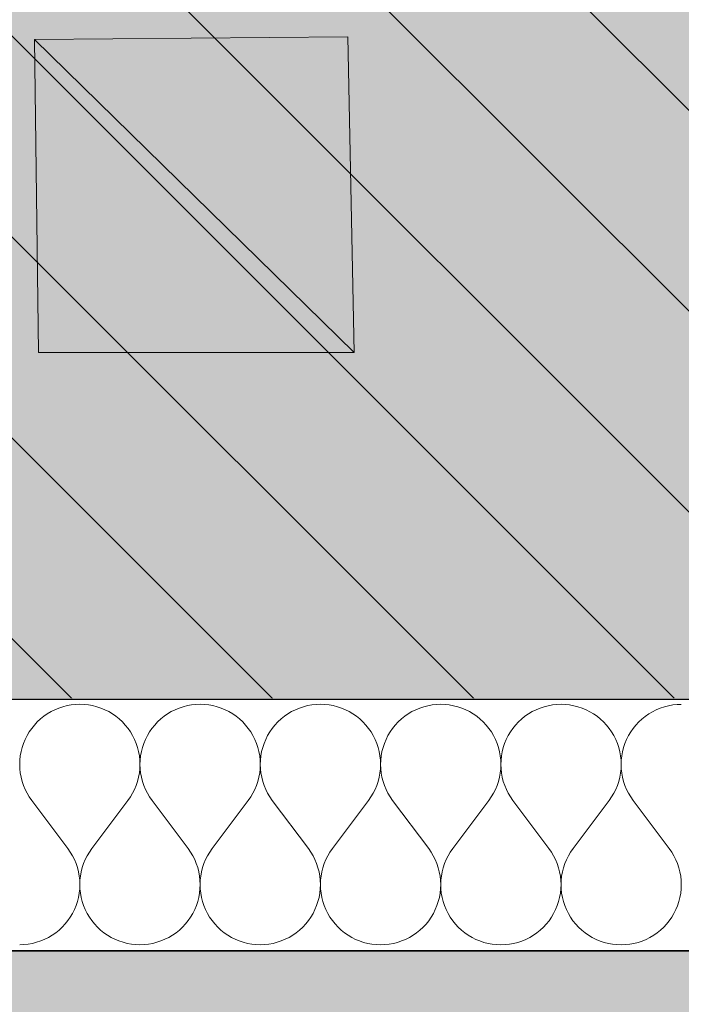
# Model space of a CAD drawing. Header units: millimetres. Extents: x -40276 to 214973, y -147941 to 35228.
# Tile 141 of 256: x -9867 to -9448, y 157 to 781. Entities that reach past the tile are written whole.
import ezdxf

# ---------------------------------------------------------------- set-up
doc = ezdxf.new("R2010")
doc.units = ezdxf.units.MM
doc.header["$MEASUREMENT"] = 0
doc.linetypes.add('Wipeout_Contour', pattern=[1000, 0, -1000])
for name, color, linetype in [('1._POHLED ZÁPADNÍ_2_0_plochy', 7, 'Continuous'), ('1._POHLED ZÁPADNÍ_2_2D prvky - obecné', 7, 'Continuous'), ('1._POHLED ZÁPADNÍ_2_akustické prvky', 7, 'Continuous'), ('1._POHLED ZÁPADNÍ_2_Nové_Výplně – Řezové', 7, 'Continuous'), ('1._POHLED ZÁPADNÍ_2_Situace - terén', 7, 'Continuous'), ('1._POHLED ZÁPADNÍ_2_Výplně – Řezové', 7, 'Continuous')]:
    doc.layers.add(name, color=color, linetype=linetype)

# ---------------------------------------------------------------- blocks, each defined once
blk = doc.blocks.new('*X8', base_point=(-42174.69, -26223.67))
at = {"layer": '1._POHLED ZÁPADNÍ_2_Nové_Výplně – Řezové', "color": 21, "linetype": 'Continuous', "lineweight": 20, "true_color": 0xffaaaa}
for p, q in [((-9844.35, 344.18), (-9846.78, 342.96)), ((-9841.84, 345.22), (-9844.35, 344.18)), ((-9839.26, 346.08), (-9841.84, 345.22)), ((-9836.62, 346.75), (-9839.26, 346.08)), ((-9833.94, 347.24), (-9836.62, 346.75)), ((-9831.24, 347.53), (-9833.94, 347.24)), ((-9828.52, 347.62), (-9831.24, 347.53)), ((-9825.8, 347.53), (-9828.52, 347.62)), ((-9823.09, 347.23), (-9825.8, 347.53)), ((-9820.42, 346.75), (-9823.09, 347.23)), ((-9817.78, 346.08), (-9820.42, 346.75)), ((-9815.2, 345.22), (-9817.78, 346.08)), ((-9812.69, 344.18), (-9815.2, 345.22)), ((-9810.25, 342.96), (-9812.69, 344.18)), ((-9768.16, 344.17), (-9770.59, 342.95)), ((-9765.65, 345.21), (-9768.16, 344.17)), ((-9763.06, 346.07), (-9765.65, 345.21)), ((-9760.43, 346.74), (-9763.06, 346.07)), ((-9757.75, 347.22), (-9760.43, 346.74)), ((-9755.05, 347.52), (-9757.75, 347.22)), ((-9752.33, 347.61), (-9755.05, 347.52)), ((-9749.61, 347.51), (-9752.33, 347.61)), ((-9746.9, 347.22), (-9749.61, 347.51)), ((-9744.23, 346.74), (-9746.9, 347.22)), ((-9741.59, 346.07), (-9744.23, 346.74)), ((-9739.01, 345.21), (-9741.59, 346.07)), ((-9736.5, 344.16), (-9739.01, 345.21)), ((-9734.06, 342.95), (-9736.5, 344.16)), ((-9691.97, 344.16), (-9694.4, 342.94)), ((-9689.46, 345.2), (-9691.97, 344.16)), ((-9686.87, 346.06), (-9689.46, 345.2)), ((-9684.24, 346.73), (-9686.87, 346.06)), ((-9681.56, 347.21), (-9684.24, 346.73)), ((-9678.86, 347.5), (-9681.56, 347.21)), ((-9676.14, 347.6), (-9678.86, 347.5)), ((-9673.42, 347.5), (-9676.14, 347.6)), ((-9670.71, 347.21), (-9673.42, 347.5)), ((-9668.04, 346.73), (-9670.71, 347.21)), ((-9665.4, 346.05), (-9668.04, 346.73)), ((-9662.82, 345.19), (-9665.4, 346.05)), ((-9660.31, 344.15), (-9662.82, 345.19)), ((-9657.87, 342.93), (-9660.31, 344.15)), ((-9615.78, 344.15), (-9618.21, 342.93)), ((-9613.27, 345.19), (-9615.78, 344.15)), ((-9610.68, 346.05), (-9613.27, 345.19)), ((-9608.05, 346.72), (-9610.68, 346.05)), ((-9605.37, 347.2), (-9608.05, 346.72)), ((-9602.67, 347.49), (-9605.37, 347.2)), ((-9599.95, 347.59), (-9602.67, 347.49)), ((-9597.23, 347.49), (-9599.95, 347.59)), ((-9594.52, 347.2), (-9597.23, 347.49)), ((-9591.85, 346.72), (-9594.52, 347.2)), ((-9589.21, 346.04), (-9591.85, 346.72)), ((-9586.63, 345.18), (-9589.21, 346.04)), ((-9584.12, 344.14), (-9586.63, 345.18)), ((-9581.68, 342.92), (-9584.12, 344.14)), ((-9539.59, 344.13), (-9542.02, 342.92)), ((-9537.07, 345.17), (-9539.59, 344.13)), ((-9534.49, 346.03), (-9537.07, 345.17)), ((-9531.86, 346.71), (-9534.49, 346.03)), ((-9529.18, 347.19), (-9531.86, 346.71)), ((-9526.48, 347.48), (-9529.18, 347.19)), ((-9523.76, 347.58), (-9526.48, 347.48)), ((-9521.04, 347.48), (-9523.76, 347.58)), ((-9518.33, 347.19), (-9521.04, 347.48)), ((-9515.66, 346.7), (-9518.33, 347.19)), ((-9513.02, 346.03), (-9515.66, 346.7)), ((-9510.44, 345.17), (-9513.02, 346.03)), ((-9507.93, 344.13), (-9510.44, 345.17)), ((-9505.49, 342.91), (-9507.93, 344.13)), ((-9463.4, 344.12), (-9465.83, 342.9)), ((-9460.88, 345.16), (-9463.4, 344.12)), ((-9458.3, 346.02), (-9460.88, 345.16)), ((-9455.67, 346.69), (-9458.3, 346.02)), ((-9452.99, 347.18), (-9455.67, 346.69)), ((-9450.28, 347.47), (-9452.99, 347.18)), ((-9447.57, 347.56), (-9450.28, 347.47)), ((-9853.48, 338.32), (-9855.47, 336.46)), ((-9851.36, 340.02), (-9853.48, 338.32)), ((-9849.12, 341.57), (-9851.36, 340.02)), ((-9846.78, 342.96), (-9849.12, 341.57)), ((-9807.92, 341.57), (-9810.25, 342.96)), ((-9805.68, 340.02), (-9807.92, 341.57)), ((-9803.56, 338.31), (-9805.68, 340.02)), ((-9801.57, 336.45), (-9803.56, 338.31)), ((-9777.28, 338.3), (-9779.28, 336.45)), ((-9775.17, 340.01), (-9777.28, 338.3)), ((-9772.93, 341.56), (-9775.17, 340.01)), ((-9770.59, 342.95), (-9772.93, 341.56)), ((-9731.73, 341.56), (-9734.06, 342.95)), ((-9729.49, 340), (-9731.73, 341.56)), ((-9727.37, 338.3), (-9729.49, 340)), ((-9725.38, 336.44), (-9727.37, 338.3)), ((-9701.09, 338.29), (-9703.08, 336.44)), ((-9698.98, 340), (-9701.09, 338.29)), ((-9696.74, 341.55), (-9698.98, 340)), ((-9694.4, 342.94), (-9696.74, 341.55)), ((-9655.53, 341.54), (-9657.87, 342.93)), ((-9653.3, 339.99), (-9655.53, 341.54)), ((-9651.18, 338.28), (-9653.3, 339.99)), ((-9649.19, 336.43), (-9651.18, 338.28)), ((-9624.9, 338.28), (-9626.89, 336.43)), ((-9622.79, 339.99), (-9624.9, 338.28)), ((-9620.55, 341.54), (-9622.79, 339.99)), ((-9618.21, 342.93), (-9620.55, 341.54)), ((-9579.34, 341.53), (-9581.68, 342.92)), ((-9577.11, 339.98), (-9579.34, 341.53)), ((-9574.99, 338.27), (-9577.11, 339.98)), ((-9573, 336.42), (-9574.99, 338.27)), ((-9548.71, 338.27), (-9550.7, 336.41)), ((-9546.6, 339.98), (-9548.71, 338.27)), ((-9544.36, 341.53), (-9546.6, 339.98)), ((-9542.02, 342.92), (-9544.36, 341.53)), ((-9503.15, 341.52), (-9505.49, 342.91)), ((-9500.92, 339.97), (-9503.15, 341.52)), ((-9498.8, 338.26), (-9500.92, 339.97)), ((-9496.81, 336.41), (-9498.8, 338.26)), ((-9472.52, 338.26), (-9474.51, 336.4)), ((-9470.4, 339.96), (-9472.52, 338.26)), ((-9468.17, 341.52), (-9470.4, 339.96)), ((-9465.83, 342.9), (-9468.17, 341.52)), ((-9859.03, 332.35), (-9860.58, 330.12)), ((-9857.32, 334.47), (-9859.03, 332.35)), ((-9855.47, 336.46), (-9857.32, 334.47)), ((-9799.72, 334.46), (-9801.57, 336.45)), ((-9798.02, 332.34), (-9799.72, 334.46)), ((-9796.46, 330.11), (-9798.02, 332.34)), ((-9782.84, 332.34), (-9784.39, 330.1)), ((-9781.13, 334.46), (-9782.84, 332.34)), ((-9779.28, 336.45), (-9781.13, 334.46)), ((-9723.53, 334.45), (-9725.38, 336.44)), ((-9721.82, 332.33), (-9723.53, 334.45)), ((-9720.27, 330.09), (-9721.82, 332.33)), ((-9706.64, 332.33), (-9708.2, 330.09)), ((-9704.94, 334.45), (-9706.64, 332.33)), ((-9703.08, 336.44), (-9704.94, 334.45)), ((-9647.34, 334.44), (-9649.19, 336.43)), ((-9645.63, 332.32), (-9647.34, 334.44)), ((-9644.08, 330.08), (-9645.63, 332.32)), ((-9630.45, 332.32), (-9632.01, 330.08)), ((-9628.75, 334.43), (-9630.45, 332.32)), ((-9626.89, 336.43), (-9628.75, 334.43)), ((-9571.15, 334.43), (-9573, 336.42)), ((-9569.44, 332.31), (-9571.15, 334.43)), ((-9567.89, 330.07), (-9569.44, 332.31)), ((-9554.26, 332.3), (-9555.82, 330.07)), ((-9552.56, 334.42), (-9554.26, 332.3)), ((-9550.7, 336.41), (-9552.56, 334.42)), ((-9494.96, 334.41), (-9496.81, 336.41)), ((-9493.25, 332.29), (-9494.96, 334.41)), ((-9491.7, 330.06), (-9493.25, 332.29)), ((-9478.07, 332.29), (-9479.62, 330.06)), ((-9476.37, 334.41), (-9478.07, 332.29)), ((-9474.51, 336.4), (-9476.37, 334.41)), ((-9863.18, 325.34), (-9864.22, 322.83)), ((-9861.96, 327.78), (-9863.18, 325.34)), ((-9860.58, 330.12), (-9861.96, 327.78)), ((-9795.08, 327.77), (-9796.46, 330.11)), ((-9793.86, 325.33), (-9795.08, 327.77)), ((-9792.82, 322.82), (-9793.86, 325.33)), ((-9786.99, 325.33), (-9788.03, 322.82)), ((-9785.77, 327.76), (-9786.99, 325.33)), ((-9784.39, 330.1), (-9785.77, 327.76)), ((-9718.89, 327.75), (-9720.27, 330.09)), ((-9717.67, 325.32), (-9718.89, 327.75)), ((-9716.63, 322.81), (-9717.67, 325.32)), ((-9710.8, 325.32), (-9711.84, 322.81)), ((-9709.58, 327.75), (-9710.8, 325.32)), ((-9708.2, 330.09), (-9709.58, 327.75)), ((-9642.7, 327.74), (-9644.08, 330.08)), ((-9641.48, 325.31), (-9642.7, 327.74)), ((-9640.44, 322.79), (-9641.48, 325.31)), ((-9634.61, 325.31), (-9635.65, 322.79)), ((-9633.39, 327.74), (-9634.61, 325.31)), ((-9632.01, 330.08), (-9633.39, 327.74)), ((-9566.51, 327.73), (-9567.89, 330.07)), ((-9565.29, 325.3), (-9566.51, 327.73)), ((-9564.25, 322.78), (-9565.29, 325.3)), ((-9558.42, 325.3), (-9559.46, 322.78)), ((-9557.2, 327.73), (-9558.42, 325.3)), ((-9555.82, 330.07), (-9557.2, 327.73)), ((-9490.32, 327.72), (-9491.7, 330.06)), ((-9489.1, 325.29), (-9490.32, 327.72)), ((-9488.06, 322.77), (-9489.1, 325.29)), ((-9482.23, 325.28), (-9483.27, 322.77)), ((-9481.01, 327.72), (-9482.23, 325.28)), ((-9479.62, 330.06), (-9481.01, 327.72)), ((-9865.08, 320.25), (-9865.75, 317.61)), ((-9864.22, 322.83), (-9865.08, 320.25)), ((-9791.96, 320.24), (-9792.82, 322.82)), ((-9791.29, 317.6), (-9791.96, 320.24)), ((-9788.89, 320.24), (-9789.56, 317.6)), ((-9788.03, 322.82), (-9788.89, 320.24)), ((-9715.77, 320.22), (-9716.63, 322.81)), ((-9715.1, 317.59), (-9715.77, 320.22)), ((-9712.7, 320.22), (-9713.37, 317.59)), ((-9711.84, 322.81), (-9712.7, 320.22)), ((-9639.58, 320.21), (-9640.44, 322.79)), ((-9638.91, 317.58), (-9639.58, 320.21)), ((-9636.51, 320.21), (-9637.18, 317.58)), ((-9635.65, 322.79), (-9636.51, 320.21)), ((-9563.39, 320.2), (-9564.25, 322.78)), ((-9562.72, 317.56), (-9563.39, 320.2)), ((-9560.32, 320.2), (-9560.99, 317.56)), ((-9559.46, 322.78), (-9560.32, 320.2)), ((-9487.2, 320.19), (-9488.06, 322.77)), ((-9486.53, 317.55), (-9487.2, 320.19)), ((-9484.13, 320.19), (-9484.8, 317.55)), ((-9483.27, 322.77), (-9484.13, 320.19)), ((-9866.52, 312.23), (-9866.62, 309.51)), ((-9866.23, 314.93), (-9866.52, 312.23)), ((-9865.75, 317.61), (-9866.23, 314.93)), ((-9790.81, 314.92), (-9791.29, 317.6)), ((-9790.52, 312.22), (-9790.81, 314.92)), ((-9790.43, 309.5), (-9790.52, 312.22)), ((-9790.33, 312.22), (-9790.43, 309.5)), ((-9790.04, 314.92), (-9790.33, 312.22)), ((-9789.56, 317.6), (-9790.04, 314.92)), ((-9714.62, 314.91), (-9715.1, 317.59)), ((-9714.33, 312.21), (-9714.62, 314.91)), ((-9714.24, 309.49), (-9714.33, 312.21)), ((-9714.14, 312.21), (-9714.24, 309.49)), ((-9713.85, 314.91), (-9714.14, 312.21)), ((-9713.37, 317.59), (-9713.85, 314.91)), ((-9638.43, 314.9), (-9638.91, 317.58)), ((-9638.14, 312.19), (-9638.43, 314.9)), ((-9638.05, 309.47), (-9638.14, 312.19)), ((-9637.95, 312.19), (-9638.05, 309.47)), ((-9637.66, 314.9), (-9637.95, 312.19)), ((-9637.18, 317.58), (-9637.66, 314.9)), ((-9562.24, 314.89), (-9562.72, 317.56)), ((-9561.95, 312.18), (-9562.24, 314.89)), ((-9561.86, 309.46), (-9561.95, 312.18)), ((-9561.76, 312.18), (-9561.86, 309.46)), ((-9561.47, 314.89), (-9561.76, 312.18)), ((-9560.99, 317.56), (-9561.47, 314.89)), ((-9486.05, 314.88), (-9486.53, 317.55)), ((-9485.76, 312.17), (-9486.05, 314.88)), ((-9485.67, 309.45), (-9485.76, 312.17)), ((-9485.57, 312.17), (-9485.67, 309.45)), ((-9485.28, 314.88), (-9485.57, 312.17)), ((-9484.8, 317.55), (-9485.28, 314.88)), ((-9866.62, 309.51), (-9866.52, 306.79)), ((-9866.52, 306.79), (-9866.23, 304.09)), ((-9790.82, 304.07), (-9790.53, 306.78)), ((-9790.53, 306.78), (-9790.43, 309.5)), ((-9790.43, 309.5), (-9790.33, 306.78)), ((-9790.33, 306.78), (-9790.04, 304.07)), ((-9714.63, 304.06), (-9714.34, 306.77)), ((-9714.34, 306.77), (-9714.24, 309.49)), ((-9714.24, 309.49), (-9714.14, 306.77)), ((-9714.14, 306.77), (-9713.85, 304.06)), ((-9638.44, 304.05), (-9638.15, 306.76)), ((-9638.15, 306.76), (-9638.05, 309.47)), ((-9638.05, 309.47), (-9637.95, 306.76)), ((-9637.95, 306.76), (-9637.66, 304.05)), ((-9562.25, 304.04), (-9561.96, 306.74)), ((-9561.96, 306.74), (-9561.86, 309.46)), ((-9561.86, 309.46), (-9561.76, 306.74)), ((-9561.76, 306.74), (-9561.47, 304.04)), ((-9486.06, 304.03), (-9485.77, 306.73)), ((-9485.77, 306.73), (-9485.67, 309.45)), ((-9485.67, 309.45), (-9485.57, 306.73)), ((-9485.57, 306.73), (-9485.28, 304.03)), ((-9866.23, 304.09), (-9865.74, 301.41)), ((-9865.74, 301.41), (-9865.07, 298.77)), ((-9791.98, 298.76), (-9791.31, 301.4)), ((-9791.31, 301.4), (-9790.82, 304.07)), ((-9790.04, 304.07), (-9789.55, 301.4)), ((-9789.55, 301.4), (-9788.88, 298.76)), ((-9715.79, 298.75), (-9715.12, 301.39)), ((-9715.12, 301.39), (-9714.63, 304.06)), ((-9713.85, 304.06), (-9713.36, 301.39)), ((-9713.36, 301.39), (-9712.69, 298.75)), ((-9639.6, 298.74), (-9638.93, 301.37)), ((-9638.93, 301.37), (-9638.44, 304.05)), ((-9637.66, 304.05), (-9637.17, 301.37)), ((-9637.17, 301.37), (-9636.5, 298.74)), ((-9563.41, 298.73), (-9562.74, 301.36)), ((-9562.74, 301.36), (-9562.25, 304.04)), ((-9561.47, 304.04), (-9560.98, 301.36)), ((-9560.98, 301.36), (-9560.31, 298.73)), ((-9487.22, 298.72), (-9486.54, 301.35)), ((-9486.54, 301.35), (-9486.06, 304.03)), ((-9485.28, 304.03), (-9484.79, 301.35)), ((-9484.79, 301.35), (-9484.12, 298.71)), ((-9865.07, 298.77), (-9864.21, 296.19)), ((-9864.21, 296.19), (-9863.17, 293.68)), ((-9863.17, 293.68), (-9861.95, 291.25)), ((-9795.11, 291.24), (-9793.89, 293.67)), ((-9793.89, 293.67), (-9792.84, 296.18)), ((-9792.84, 296.18), (-9791.98, 298.76)), ((-9788.88, 298.76), (-9788.02, 296.18)), ((-9788.02, 296.18), (-9786.98, 293.67)), ((-9786.98, 293.67), (-9785.76, 291.24)), ((-9718.92, 291.23), (-9717.7, 293.66)), ((-9717.7, 293.66), (-9716.65, 296.17)), ((-9716.65, 296.17), (-9715.79, 298.75)), ((-9712.69, 298.75), (-9711.83, 296.17)), ((-9711.83, 296.17), (-9710.79, 293.66)), ((-9710.79, 293.66), (-9709.57, 291.22)), ((-9642.73, 291.21), (-9641.51, 293.65)), ((-9641.51, 293.65), (-9640.46, 296.16)), ((-9640.46, 296.16), (-9639.6, 298.74)), ((-9636.5, 298.74), (-9635.64, 296.16)), ((-9635.64, 296.16), (-9634.59, 293.64)), ((-9634.59, 293.64), (-9633.38, 291.21)), ((-9566.54, 291.2), (-9565.32, 293.63)), ((-9565.32, 293.63), (-9564.27, 296.15)), ((-9564.27, 296.15), (-9563.41, 298.73)), ((-9560.31, 298.73), (-9559.45, 296.15)), ((-9559.45, 296.15), (-9558.4, 293.63)), ((-9558.4, 293.63), (-9557.18, 291.2)), ((-9490.34, 291.19), (-9489.12, 293.62)), ((-9489.12, 293.62), (-9488.08, 296.13)), ((-9488.08, 296.13), (-9487.22, 298.72)), ((-9484.12, 298.71), (-9483.26, 296.13)), ((-9483.26, 296.13), (-9482.21, 293.62)), ((-9482.21, 293.62), (-9480.99, 291.19)), ((-9861.95, 291.25), (-9860.56, 288.91)), ((-9860.56, 288.91), (-9859, 286.68)), ((-9798.05, 286.67), (-9796.5, 288.9)), ((-9796.5, 288.9), (-9795.11, 291.24)), ((-9785.76, 291.24), (-9784.37, 288.9)), ((-9784.37, 288.9), (-9782.81, 286.66)), ((-9721.86, 286.65), (-9720.31, 288.89)), ((-9720.31, 288.89), (-9718.92, 291.23)), ((-9709.57, 291.22), (-9708.18, 288.89)), ((-9708.18, 288.89), (-9706.62, 286.65)), ((-9645.67, 286.64), (-9644.12, 288.88)), ((-9644.12, 288.88), (-9642.73, 291.21)), ((-9633.38, 291.21), (-9631.99, 288.87)), ((-9631.99, 288.87), (-9630.43, 286.64)), ((-9569.48, 286.63), (-9567.93, 288.86)), ((-9567.93, 288.86), (-9566.54, 291.2)), ((-9557.18, 291.2), (-9555.8, 288.86)), ((-9555.8, 288.86), (-9554.24, 286.63)), ((-9493.29, 286.62), (-9491.74, 288.85)), ((-9491.74, 288.85), (-9490.34, 291.19)), ((-9480.99, 291.19), (-9479.6, 288.85)), ((-9479.6, 288.85), (-9478.05, 286.62)), ((-9836.15, 256.2), (-9859, 286.68)), ((-9820.91, 256.19), (-9798.05, 286.67)), ((-9759.96, 256.18), (-9782.81, 286.66)), ((-9744.72, 256.18), (-9721.86, 286.65)), ((-9683.77, 256.17), (-9706.62, 286.65)), ((-9668.53, 256.17), (-9645.67, 286.64)), ((-9607.58, 256.16), (-9630.43, 286.64)), ((-9592.34, 256.16), (-9569.48, 286.63)), ((-9531.39, 256.15), (-9554.24, 286.63)), ((-9516.15, 256.15), (-9493.29, 286.62)), ((-9455.2, 256.14), (-9478.05, 286.62)), ((-9834.6, 253.96), (-9836.15, 256.2)), ((-9820.91, 256.19), (-9822.47, 253.96)), ((-9758.41, 253.95), (-9759.96, 256.18)), ((-9744.72, 256.18), (-9746.28, 253.95)), ((-9682.22, 253.94), (-9683.77, 256.17)), ((-9668.53, 256.17), (-9670.09, 253.94)), ((-9606.03, 253.93), (-9607.58, 256.16)), ((-9592.34, 256.16), (-9593.9, 253.93)), ((-9529.84, 253.92), (-9531.39, 256.15)), ((-9516.15, 256.15), (-9517.71, 253.91)), ((-9453.65, 253.9), (-9455.2, 256.14)), ((-9833.21, 251.62), (-9834.6, 253.96)), ((-9831.99, 249.19), (-9833.21, 251.62)), ((-9823.86, 251.62), (-9825.08, 249.19)), ((-9822.47, 253.96), (-9823.86, 251.62)), ((-9757.02, 251.61), (-9758.41, 253.95)), ((-9755.8, 249.18), (-9757.02, 251.61)), ((-9747.67, 251.61), (-9748.89, 249.18)), ((-9746.28, 253.95), (-9747.67, 251.61)), ((-9680.83, 251.6), (-9682.22, 253.94)), ((-9679.61, 249.17), (-9680.83, 251.6)), ((-9671.48, 251.6), (-9672.7, 249.17)), ((-9670.09, 253.94), (-9671.48, 251.6)), ((-9604.64, 251.59), (-9606.03, 253.93)), ((-9603.42, 249.16), (-9604.64, 251.59)), ((-9595.29, 251.59), (-9596.51, 249.16)), ((-9593.9, 253.93), (-9595.29, 251.59)), ((-9528.45, 251.58), (-9529.84, 253.92)), ((-9527.23, 249.15), (-9528.45, 251.58)), ((-9519.1, 251.58), (-9520.32, 249.14)), ((-9517.71, 253.91), (-9519.1, 251.58)), ((-9452.26, 251.57), (-9453.65, 253.9)), ((-9451.04, 249.13), (-9452.26, 251.57)), ((-9830.95, 246.68), (-9831.99, 249.19)), ((-9830.09, 244.1), (-9830.95, 246.68)), ((-9829.41, 241.46), (-9830.09, 244.1)), ((-9826.98, 244.1), (-9827.66, 241.46)), ((-9826.12, 246.68), (-9826.98, 244.1)), ((-9825.08, 249.19), (-9826.12, 246.68)), ((-9754.76, 246.67), (-9755.8, 249.18)), ((-9753.89, 244.09), (-9754.76, 246.67)), ((-9753.22, 241.45), (-9753.89, 244.09)), ((-9750.79, 244.09), (-9751.47, 241.45)), ((-9749.93, 246.67), (-9750.79, 244.09)), ((-9748.89, 249.18), (-9749.93, 246.67)), ((-9678.57, 246.66), (-9679.61, 249.17)), ((-9677.7, 244.07), (-9678.57, 246.66)), ((-9677.03, 241.44), (-9677.7, 244.07)), ((-9674.6, 244.07), (-9675.28, 241.44)), ((-9673.74, 246.65), (-9674.6, 244.07)), ((-9672.7, 249.17), (-9673.74, 246.65)), ((-9602.37, 246.64), (-9603.42, 249.16)), ((-9601.51, 244.06), (-9602.37, 246.64)), ((-9600.84, 241.43), (-9601.51, 244.06)), ((-9598.41, 244.06), (-9599.09, 241.43)), ((-9597.55, 246.64), (-9598.41, 244.06)), ((-9596.51, 249.16), (-9597.55, 246.64)), ((-9526.18, 246.63), (-9527.23, 249.15)), ((-9525.32, 244.05), (-9526.18, 246.63)), ((-9524.65, 241.42), (-9525.32, 244.05)), ((-9522.22, 244.05), (-9522.9, 241.42)), ((-9521.36, 246.63), (-9522.22, 244.05)), ((-9520.32, 249.14), (-9521.36, 246.63)), ((-9449.99, 246.62), (-9451.04, 249.13)), ((-9449.13, 244.04), (-9449.99, 246.62)), ((-9448.46, 241.4), (-9449.13, 244.04)), ((-9828.93, 238.79), (-9829.41, 241.46)), ((-9828.63, 236.08), (-9828.93, 238.79)), ((-9828.14, 238.79), (-9828.44, 236.08)), ((-9827.66, 241.46), (-9828.14, 238.79)), ((-9752.74, 238.77), (-9753.22, 241.45)), ((-9752.44, 236.07), (-9752.74, 238.77)), ((-9751.95, 238.77), (-9752.25, 236.07)), ((-9751.47, 241.45), (-9751.95, 238.77)), ((-9676.55, 238.76), (-9677.03, 241.44)), ((-9676.25, 236.06), (-9676.55, 238.76)), ((-9675.76, 238.76), (-9676.06, 236.06)), ((-9675.28, 241.44), (-9675.76, 238.76)), ((-9600.35, 238.75), (-9600.84, 241.43)), ((-9600.06, 236.05), (-9600.35, 238.75)), ((-9599.57, 238.75), (-9599.86, 236.05)), ((-9599.09, 241.43), (-9599.57, 238.75)), ((-9524.16, 238.74), (-9524.65, 241.42)), ((-9523.87, 236.03), (-9524.16, 238.74)), ((-9523.38, 238.74), (-9523.67, 236.03)), ((-9522.9, 241.42), (-9523.38, 238.74)), ((-9447.97, 238.73), (-9448.46, 241.4)), ((-9447.68, 236.02), (-9447.97, 238.73)), ((-9828.54, 233.36), (-9828.63, 236.08)), ((-9828.63, 230.64), (-9828.54, 233.36)), ((-9828.44, 236.08), (-9828.54, 233.36)), ((-9828.54, 233.36), (-9828.44, 230.64)), ((-9752.35, 233.35), (-9752.44, 236.07)), ((-9752.44, 230.63), (-9752.35, 233.35)), ((-9752.25, 236.07), (-9752.35, 233.35)), ((-9752.35, 233.35), (-9752.25, 230.63)), ((-9676.15, 233.34), (-9676.25, 236.06)), ((-9676.25, 230.62), (-9676.15, 233.34)), ((-9676.06, 236.06), (-9676.15, 233.34)), ((-9676.15, 233.34), (-9676.06, 230.62)), ((-9599.96, 233.33), (-9600.06, 236.05)), ((-9600.06, 230.61), (-9599.96, 233.33)), ((-9599.86, 236.05), (-9599.96, 233.33)), ((-9599.96, 233.33), (-9599.87, 230.61)), ((-9523.77, 233.32), (-9523.87, 236.03)), ((-9523.87, 230.6), (-9523.77, 233.32)), ((-9523.67, 236.03), (-9523.77, 233.32)), ((-9523.77, 233.32), (-9523.68, 230.6)), ((-9447.58, 233.3), (-9447.68, 236.02)), ((-9447.68, 230.58), (-9447.58, 233.3)), ((-9830.07, 222.62), (-9829.4, 225.26)), ((-9829.4, 225.26), (-9828.92, 227.94)), ((-9828.92, 227.94), (-9828.63, 230.64)), ((-9828.44, 230.64), (-9828.15, 227.94)), ((-9828.15, 227.94), (-9827.67, 225.26)), ((-9827.67, 225.26), (-9827, 222.62)), ((-9753.88, 222.61), (-9753.21, 225.25)), ((-9753.21, 225.25), (-9752.73, 227.93)), ((-9752.73, 227.93), (-9752.44, 230.63)), ((-9752.25, 230.63), (-9751.96, 227.93)), ((-9751.96, 227.93), (-9751.48, 225.25)), ((-9751.48, 225.25), (-9750.81, 222.61)), ((-9677.69, 222.6), (-9677.02, 225.24)), ((-9677.02, 225.24), (-9676.54, 227.91)), ((-9676.54, 227.91), (-9676.25, 230.62)), ((-9676.06, 230.62), (-9675.77, 227.91)), ((-9675.77, 227.91), (-9675.29, 225.24)), ((-9675.29, 225.24), (-9674.62, 222.6)), ((-9601.5, 222.59), (-9600.83, 225.23)), ((-9600.83, 225.23), (-9600.35, 227.9)), ((-9600.35, 227.9), (-9600.06, 230.61)), ((-9599.87, 230.61), (-9599.58, 227.9)), ((-9599.58, 227.9), (-9599.1, 225.23)), ((-9599.1, 225.23), (-9598.43, 222.59)), ((-9525.31, 222.58), (-9524.64, 225.21)), ((-9524.64, 225.21), (-9524.16, 227.89)), ((-9524.16, 227.89), (-9523.87, 230.6)), ((-9523.68, 230.6), (-9523.39, 227.89)), ((-9523.39, 227.89), (-9522.91, 225.21)), ((-9522.91, 225.21), (-9522.24, 222.58)), ((-9449.12, 222.57), (-9448.45, 225.2)), ((-9448.45, 225.2), (-9447.97, 227.88)), ((-9447.97, 227.88), (-9447.68, 230.58)), ((-9831.97, 217.53), (-9830.93, 220.04)), ((-9830.93, 220.04), (-9830.07, 222.62)), ((-9827, 222.62), (-9826.14, 220.04)), ((-9826.14, 220.04), (-9825.1, 217.53)), ((-9755.78, 217.52), (-9754.74, 220.03)), ((-9754.74, 220.03), (-9753.88, 222.61)), ((-9750.81, 222.61), (-9749.95, 220.03)), ((-9749.95, 220.03), (-9748.91, 217.52)), ((-9679.59, 217.51), (-9678.55, 220.02)), ((-9678.55, 220.02), (-9677.69, 222.6)), ((-9674.62, 222.6), (-9673.76, 220.02)), ((-9673.76, 220.02), (-9672.72, 217.5)), ((-9603.4, 217.49), (-9602.36, 220.01)), ((-9602.36, 220.01), (-9601.5, 222.59)), ((-9598.43, 222.59), (-9597.57, 220.01)), ((-9597.57, 220.01), (-9596.53, 217.49)), ((-9527.21, 217.48), (-9526.17, 220)), ((-9526.17, 220), (-9525.31, 222.58)), ((-9522.24, 222.58), (-9521.38, 220)), ((-9521.38, 220), (-9520.34, 217.48)), ((-9451.02, 217.47), (-9449.98, 219.98)), ((-9449.98, 219.98), (-9449.12, 222.57)), ((-9836.13, 210.52), (-9834.58, 212.76)), ((-9834.58, 212.76), (-9833.19, 215.1)), ((-9833.19, 215.1), (-9831.97, 217.53)), ((-9825.1, 217.53), (-9823.89, 215.09)), ((-9823.89, 215.09), (-9822.5, 212.75)), ((-9822.5, 212.75), (-9820.95, 210.52)), ((-9759.94, 210.51), (-9758.39, 212.74)), ((-9758.39, 212.74), (-9757, 215.08)), ((-9757, 215.08), (-9755.78, 217.52)), ((-9748.91, 217.52), (-9747.7, 215.08)), ((-9747.7, 215.08), (-9746.31, 212.74)), ((-9746.31, 212.74), (-9744.76, 210.51)), ((-9683.75, 210.5), (-9682.2, 212.73)), ((-9682.2, 212.73), (-9680.81, 215.07)), ((-9680.81, 215.07), (-9679.59, 217.51)), ((-9672.72, 217.5), (-9671.51, 215.07)), ((-9671.51, 215.07), (-9670.12, 212.73)), ((-9670.12, 212.73), (-9668.57, 210.5)), ((-9607.56, 210.49), (-9606.01, 212.72)), ((-9606.01, 212.72), (-9604.62, 215.06)), ((-9604.62, 215.06), (-9603.4, 217.49)), ((-9596.53, 217.49), (-9595.32, 215.06)), ((-9595.32, 215.06), (-9593.93, 212.72)), ((-9593.93, 212.72), (-9592.38, 210.48)), ((-9531.37, 210.47), (-9529.82, 212.71)), ((-9529.82, 212.71), (-9528.43, 215.05)), ((-9528.43, 215.05), (-9527.21, 217.48)), ((-9520.34, 217.48), (-9519.12, 215.05)), ((-9519.12, 215.05), (-9517.74, 212.71)), ((-9517.74, 212.71), (-9516.19, 210.47)), ((-9455.18, 210.46), (-9453.63, 212.7)), ((-9453.63, 212.7), (-9452.24, 215.04)), ((-9452.24, 215.04), (-9451.02, 217.47)), ((-9841.68, 204.56), (-9839.69, 206.41)), ((-9839.69, 206.41), (-9837.84, 208.4)), ((-9837.84, 208.4), (-9836.13, 210.52)), ((-9820.95, 210.52), (-9819.24, 208.4)), ((-9819.24, 208.4), (-9817.39, 206.41)), ((-9817.39, 206.41), (-9815.4, 204.55)), ((-9765.49, 204.54), (-9763.5, 206.4)), ((-9763.5, 206.4), (-9761.65, 208.39)), ((-9761.65, 208.39), (-9759.94, 210.51)), ((-9744.76, 210.51), (-9743.05, 208.39)), ((-9743.05, 208.39), (-9741.2, 206.4)), ((-9741.2, 206.4), (-9739.21, 204.54)), ((-9689.3, 204.53), (-9687.31, 206.39)), ((-9687.31, 206.39), (-9685.45, 208.38)), ((-9685.45, 208.38), (-9683.75, 210.5)), ((-9668.57, 210.5), (-9666.86, 208.38)), ((-9666.86, 208.38), (-9665.01, 206.38)), ((-9665.01, 206.38), (-9663.02, 204.53)), ((-9613.11, 204.52), (-9611.12, 206.38)), ((-9611.12, 206.38), (-9609.26, 208.37)), ((-9609.26, 208.37), (-9607.56, 210.49)), ((-9592.38, 210.48), (-9590.67, 208.36)), ((-9590.67, 208.36), (-9588.82, 206.37)), ((-9588.82, 206.37), (-9586.83, 204.52)), ((-9536.92, 204.51), (-9534.93, 206.36)), ((-9534.93, 206.36), (-9533.07, 208.36)), ((-9533.07, 208.36), (-9531.37, 210.47)), ((-9516.19, 210.47), (-9514.48, 208.35)), ((-9514.48, 208.35), (-9512.63, 206.36)), ((-9512.63, 206.36), (-9510.64, 204.51)), ((-9460.73, 204.5), (-9458.74, 206.35)), ((-9458.74, 206.35), (-9456.88, 208.34)), ((-9456.88, 208.34), (-9455.18, 210.46)), ((-9850.8, 198.69), (-9848.37, 199.91)), ((-9848.37, 199.91), (-9846.03, 201.3)), ((-9846.03, 201.3), (-9843.8, 202.85)), ((-9843.8, 202.85), (-9841.68, 204.56)), ((-9815.4, 204.55), (-9813.28, 202.84)), ((-9813.28, 202.84), (-9811.05, 201.29)), ((-9811.05, 201.29), (-9808.71, 199.9)), ((-9808.71, 199.9), (-9806.28, 198.68)), ((-9774.61, 198.68), (-9772.18, 199.9)), ((-9772.18, 199.9), (-9769.84, 201.29)), ((-9769.84, 201.29), (-9767.61, 202.84)), ((-9767.61, 202.84), (-9765.49, 204.54)), ((-9739.21, 204.54), (-9737.09, 202.83)), ((-9737.09, 202.83), (-9734.86, 201.28)), ((-9734.86, 201.28), (-9732.52, 199.89)), ((-9732.52, 199.89), (-9730.09, 198.67)), ((-9698.42, 198.67), (-9695.99, 199.89)), ((-9695.99, 199.89), (-9693.65, 201.27)), ((-9693.65, 201.27), (-9691.42, 202.83)), ((-9691.42, 202.83), (-9689.3, 204.53)), ((-9663.02, 204.53), (-9660.9, 202.82)), ((-9660.9, 202.82), (-9658.67, 201.27)), ((-9658.67, 201.27), (-9656.33, 199.88)), ((-9656.33, 199.88), (-9653.9, 198.66)), ((-9622.23, 198.66), (-9619.8, 199.87)), ((-9619.8, 199.87), (-9617.46, 201.26)), ((-9617.46, 201.26), (-9615.23, 202.81)), ((-9615.23, 202.81), (-9613.11, 204.52)), ((-9586.83, 204.52), (-9584.71, 202.81)), ((-9584.71, 202.81), (-9582.48, 201.26)), ((-9582.48, 201.26), (-9580.14, 199.87)), ((-9580.14, 199.87), (-9577.71, 198.65)), ((-9546.04, 198.64), (-9543.61, 199.86)), ((-9543.61, 199.86), (-9541.27, 201.25)), ((-9541.27, 201.25), (-9539.04, 202.8)), ((-9539.04, 202.8), (-9536.92, 204.51)), ((-9510.64, 204.51), (-9508.52, 202.8)), ((-9508.52, 202.8), (-9506.29, 201.25)), ((-9506.29, 201.25), (-9503.95, 199.86)), ((-9503.95, 199.86), (-9501.52, 198.64)), ((-9469.85, 198.63), (-9467.42, 199.85)), ((-9467.42, 199.85), (-9465.08, 201.24)), ((-9465.08, 201.24), (-9462.85, 202.79)), ((-9462.85, 202.79), (-9460.73, 204.5)), ((-9866.64, 195.25), (-9863.92, 195.35)), ((-9863.92, 195.35), (-9861.21, 195.64)), ((-9861.21, 195.64), (-9858.54, 196.12)), ((-9858.54, 196.12), (-9855.9, 196.79)), ((-9855.9, 196.79), (-9853.32, 197.65)), ((-9853.32, 197.65), (-9850.8, 198.69)), ((-9806.28, 198.68), (-9803.76, 197.64)), ((-9803.76, 197.64), (-9801.18, 196.78)), ((-9801.18, 196.78), (-9798.55, 196.11)), ((-9798.55, 196.11), (-9795.87, 195.63)), ((-9795.87, 195.63), (-9793.17, 195.33)), ((-9793.17, 195.33), (-9790.45, 195.24)), ((-9790.45, 195.24), (-9787.73, 195.33)), ((-9787.73, 195.33), (-9785.02, 195.62)), ((-9785.02, 195.62), (-9782.35, 196.11)), ((-9782.35, 196.11), (-9779.71, 196.78)), ((-9779.71, 196.78), (-9777.13, 197.64)), ((-9777.13, 197.64), (-9774.61, 198.68)), ((-9730.09, 198.67), (-9727.57, 197.63)), ((-9727.57, 197.63), (-9724.99, 196.77)), ((-9724.99, 196.77), (-9722.36, 196.1)), ((-9722.36, 196.1), (-9719.68, 195.61)), ((-9719.68, 195.61), (-9716.97, 195.32)), ((-9716.97, 195.32), (-9714.26, 195.22)), ((-9714.26, 195.22), (-9711.54, 195.32)), ((-9711.54, 195.32), (-9708.83, 195.61)), ((-9708.83, 195.61), (-9706.15, 196.1)), ((-9706.15, 196.1), (-9703.52, 196.77)), ((-9703.52, 196.77), (-9700.94, 197.63)), ((-9700.94, 197.63), (-9698.42, 198.67)), ((-9653.9, 198.66), (-9651.38, 197.62)), ((-9651.38, 197.62), (-9648.8, 196.76)), ((-9648.8, 196.76), (-9646.17, 196.09)), ((-9646.17, 196.09), (-9643.49, 195.6)), ((-9643.49, 195.6), (-9640.78, 195.31)), ((-9640.78, 195.31), (-9638.07, 195.21)), ((-9638.07, 195.21), (-9635.35, 195.31)), ((-9635.35, 195.31), (-9632.64, 195.6)), ((-9632.64, 195.6), (-9629.96, 196.08)), ((-9629.96, 196.08), (-9627.33, 196.76)), ((-9627.33, 196.76), (-9624.75, 197.62)), ((-9624.75, 197.62), (-9622.23, 198.66)), ((-9577.71, 198.65), (-9575.19, 197.61)), ((-9575.19, 197.61), (-9572.61, 196.75)), ((-9572.61, 196.75), (-9569.98, 196.07)), ((-9569.98, 196.07), (-9567.3, 195.59)), ((-9567.3, 195.59), (-9564.59, 195.3)), ((-9564.59, 195.3), (-9561.87, 195.2)), ((-9561.87, 195.2), (-9559.16, 195.3)), ((-9559.16, 195.3), (-9556.45, 195.59)), ((-9556.45, 195.59), (-9553.77, 196.07)), ((-9553.77, 196.07), (-9551.14, 196.74)), ((-9551.14, 196.74), (-9548.56, 197.6)), ((-9548.56, 197.6), (-9546.04, 198.64)), ((-9501.52, 198.64), (-9499, 197.6)), ((-9499, 197.6), (-9496.42, 196.74)), ((-9496.42, 196.74), (-9493.79, 196.06)), ((-9493.79, 196.06), (-9491.11, 195.58)), ((-9491.11, 195.58), (-9488.4, 195.29)), ((-9488.4, 195.29), (-9485.68, 195.19)), ((-9485.68, 195.19), (-9482.97, 195.29)), ((-9482.97, 195.29), (-9480.26, 195.58)), ((-9480.26, 195.58), (-9477.58, 196.06)), ((-9477.58, 196.06), (-9474.95, 196.73)), ((-9474.95, 196.73), (-9472.37, 197.59)), ((-9472.37, 197.59), (-9469.85, 198.63))]:
    blk.add_line(p, q, dxfattribs=at)

msp = doc.modelspace()

# ---------------------------------------------------------------- hatches: boundary and pattern name
at = {"layer": '1._POHLED ZÁPADNÍ_2_0_plochy', "linetype": 'Continuous', "lineweight": 0, "true_color": 0x725616}
msp.add_hatch(color=46, dxfattribs=at).paths.add_polyline_path([(-40276.11, 380.05), (-40276.11, -1043.68), (-26430.13, -1753.82), (-207.83, -1407.24, 0.378179), (2221.6, 744.43), (1454.58, 22244.44), (546.81, 28172.03), (-1346.6, 35227.52), (-3442.11, 35227.52), (-1029.19, 25664.88), (-238.38, 17796.01), (-239.22, 14109.25), (861.41, 14093.65), (783.04, 8563.06), (-240.47, 8577.57), (-242.36, 270.44), (-4572.17, 250.22), (-4572.63, 350.63), (-5872.68, 344.56), (-5872.22, 244.16), (-7761.04, 235.34), (-7759.92, 351.1), (-8809.82, 361.27), (-8811.09, 230.44), (-11400.33, 218.35), (-11400.37, 351.08), (-12450.37, 350.77), (-12450.33, 213.45), (-13471.16, 208.68), (-13473.3, 368.51), (-14863.29, 349.89), (-14861.31, 202.19), (-20482.16, 175.95), (-20484.75, 349.86), (-26651.76, 257.8), (-26680.1, 83.42), (-26744.58, -483.48), (-39549.98, 311.19)])
at = {"layer": '1._POHLED ZÁPADNÍ_2_0_plochy', "linetype": 'Continuous', "lineweight": 20, "true_color": 0xffaaaa}
h = msp.add_hatch(dxfattribs=at)
h.set_pattern_fill('Izolační_tvárnice_0002', color=21, style=0, pattern_type=2)
h.set_pattern_definition([(315, (-10360.18, 9405.31), (63.6396, 63.6396), [])])
h.paths.add_polyline_path([(-10906.33, 18690.21), (-10970.68, 9084.15), (-20311.44, 10009.93), (-20479.41, 269.75), (-242.33, 419.76), (-238.38, 17796.01)])
at = {"layer": '1._POHLED ZÁPADNÍ_2_Výplně – Řezové', "linetype": 'Continuous', "lineweight": 13}
msp.add_hatch(color=254, dxfattribs=at).paths.add_polyline_path([(-10060.55, 1201.47), (-10060.68, 351.47), (-8811.44, 351.28), (-8811.31, 1201.28)])
at = {"layer": '1._POHLED ZÁPADNÍ_2_Výplně – Řezové', "linetype": 'Continuous', "lineweight": 0, "true_color": 0xd8ebd3}
for points in [[(-9654.72, 570.51), (-9658.74, 770.47), (-9857.15, 768.85)], [(-9654.72, 570.51), (-9857.15, 768.85), (-9854.72, 570.45)]]:
    msp.add_hatch(color=254, dxfattribs=at).paths.add_polyline_path(points)

# ---------------------------------------------------------------- linework, layer by layer
at = {"layer": '1._POHLED ZÁPADNÍ_2_0_plochy', "color": 7, "linetype": 'Continuous', "lineweight": 13, "flags": 128}
msp.add_lwpolyline([(-1029.19, 25664.88), (-238.38, 17796.01), (-239.22, 14109.25), (861.41, 14093.65), (783.04, 8563.06), (-240.47, 8577.57), (-242.36, 270.44), (-4572.17, 250.22), (-4572.63, 350.63), (-5872.68, 344.56), (-5872.22, 244.16), (-7761.04, 235.34), (-7759.92, 351.1), (-8809.82, 361.27), (-8811.09, 230.44), (-11400.33, 218.35)], dxfattribs=at)
at = {"layer": '1._POHLED ZÁPADNÍ_2_Situace - terén', "color": 8, "linetype": 'Continuous', "lineweight": 20, "flags": 128}
for points in [[(-9654.72, 570.51), (-9658.74, 770.47), (-9857.15, 768.85)], [(-9654.72, 570.51), (-9854.72, 570.45), (-9857.15, 768.85)]]:
    msp.add_lwpolyline(points, close=True, dxfattribs=at)

# ---------------------------------------------------------------- next in the draw order: wipeouts: each hides what was drawn before it
at = {"color": 254, "linetype": 'Wipeout_Contour', "lineweight": 0, "ltscale": 37761.338548}
msp.add_wipeout([(-10060.71, 191.47), (-8811.47, 191.28), (-8811.44, 351.28), (-10060.68, 351.47)], dxfattribs=at).dxf.layer = '1._POHLED ZÁPADNÍ_2_Nové_Výplně – Řezové'

# ---------------------------------------------------------------- next in the draw order: linework, layer by layer
at = {"layer": '1._POHLED ZÁPADNÍ_2_2D prvky - obecné', "color": 7, "linetype": 'Continuous', "lineweight": 25}
msp.add_line((-11400.37, 351.08), (-8811.44, 350.68), dxfattribs=at)
at = {"layer": '1._POHLED ZÁPADNÍ_2_akustické prvky', "color": 1, "linetype": 'Continuous', "lineweight": 35}
msp.add_line((-8811.47, 191.28), (-11400.32, 191.67), dxfattribs=at)

# ---------------------------------------------------------------- next in the draw order: block references
at = {"layer": '1._POHLED ZÁPADNÍ_2_0_plochy', "color": 9, "linetype": 'Continuous', "lineweight": 13}
msp.add_blockref('*X8', (-42174.69, -26223.67), dxfattribs=at)

doc.saveas('drawing.dxf')
